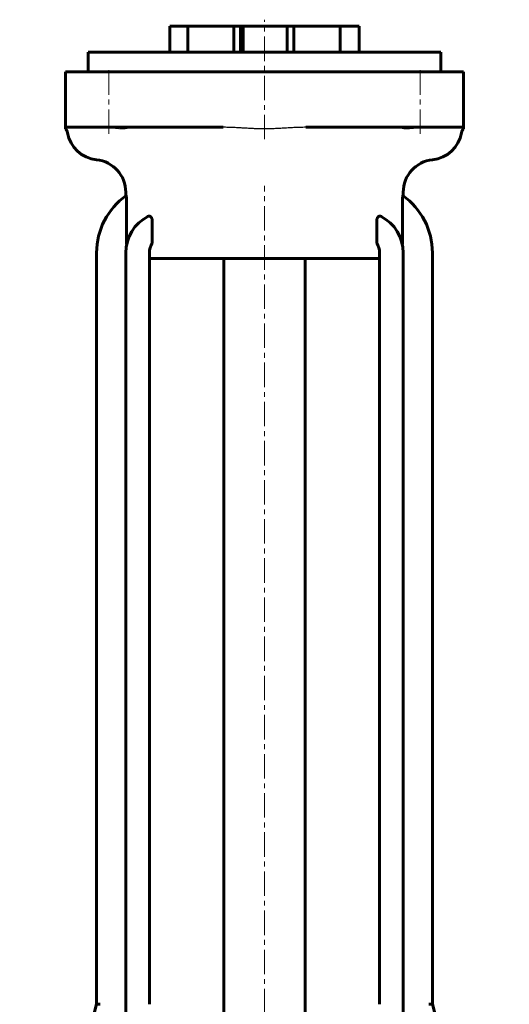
# Model space of a CAD drawing. Header units: millimetres. Extents: x -202 to 202, y -490 to 492.
# Tile 6 of 6: x -75 to 75, y 190 to 492. Entities that reach past the tile are written whole.
import ezdxf

# ---------------------------------------------------------------- set-up
doc = ezdxf.new("R2010")
doc.units = ezdxf.units.MM
for name, pattern in [('K5LT-1', [0]), ('K5LT_AXLED', [12, 7.5, -1.5, 1.5, -1.5]), ('K5LT_BASIC', [0])]:
    doc.linetypes.add(name, pattern=pattern)
doc.layers.add('Системный слой (1)', color=7, linetype='Continuous', true_color=0x6c6c6c)

msp = doc.modelspace()

# ---------------------------------------------------------------- linework, layer by layer
at = {"layer": 'Системный слой (1)', "color": 143, "linetype": 'K5LT_BASIC', "lineweight": 60, "true_color": 0x33acca}
for p, q in [((-29, 482), (-29, 490)), ((-29, 490), (-23.46, 490)), ((-23.46, 482), (-23.46, 490)), ((-23.46, 490), (-9.44, 490)), ((-9.44, 490), (-7.33, 490)), ((-9.44, 482), (-9.44, 490)), ((-7.33, 490), (-6.58, 490)), ((-7.33, 482), (-7.33, 490)), ((-6.58, 490), (6.95, 490)), ((-6.58, 482), (-6.58, 490)), ((6.95, 490), (8.96, 490)), ((6.95, 482), (6.95, 490)), ((8.96, 482), (8.96, 490)), ((8.96, 490), (23.16, 490)), ((23.16, 482), (23.16, 490)), ((23.16, 490), (29, 490)), ((29, 482), (29, 490)), ((-54, 476), (-54, 482)), ((-54, 482), (54, 482)), ((54, 476), (54, 482)), ((-61, 476), (-51, 476)), ((-61, 459), (-61, 476)), ((-51, 476), (51, 476)), ((51, 476), (61, 476)), ((61, 459), (61, 476)), ((-61, 459), (-51, 459)), ((-61, 459), (-61, 458.52)), ((-51, 459), (-12.64, 459)), ((12.64, 459), (51, 459)), ((51, 459), (61, 459)), ((61, 458.52), (61, 459)), ((-42.5, 438), (-42.5, 439.1)), ((42.5, 438), (42.5, 439.1)), ((-42.31, 426.08), (-42.31, 436.85)), ((42.31, 426.08), (42.31, 436.85)), ((-34.37, 423.51), (-34.37, 430.15)), ((34.37, 423.51), (34.37, 430.15)), ((-51.43, 420.54), (-51.43, 190.09)), ((-42.49, 420.54), (-42.49, 104.5)), ((-35.26, 420.54), (-35.26, 190.09)), ((35.26, 190.09), (35.26, 420.54)), ((42.49, 104.5), (42.49, 420.54)), ((51.43, 190.09), (51.43, 420.54)), ((-35.26, 418.75), (35.26, 418.75)), ((-12.5, 117), (-12.5, 418.75)), ((12.5, 117), (12.5, 418.75)), ((-51.43, 190.09), (-75, 102.5)), ((-50.39, 190.09), (-51.43, 190.09)), ((50.39, 190.09), (51.43, 190.09)), ((75, 102.5), (51.43, 190.09))]:
    msp.add_line(p, q, dxfattribs=at)
at = {"layer": 'Системный слой (1)', "color": 30, "linetype": 'K5LT_AXLED', "lineweight": 18, "true_color": 0xff8000}
for p, q in [((0, 455.33), (0, 492)), ((-47.73, 457), (-47.73, 478)), ((47.73, 457), (47.73, 478)), ((0, 79.34), (0, 441.1))]:
    msp.add_line(p, q, dxfattribs=at)
at = {"layer": 'Системный слой (1)', "color": 143, "linetype": 'K5LT_BASIC', "lineweight": 60, "true_color": 0x33acca}
for centre, radius, start, end in [((-62.3, 457), 2, 9.5941, 49.6048), ((-50.46, 459), 10, 189.5941, 264.157), ((50.46, 459), 10, 275.843, 350.4059), ((62.3, 457), 2, 130.3951, 170.4059), ((-52.5, 439.1), 10, 0, 84.157), ((52.5, 439.1), 10, 95.843, 180), ((-29.89, 420.54), 21.54, 125.482, 180), ((29.89, 420.54), 21.54, 0, 54.518), ((-29.89, 420.54), 12.59, 117.6529, 180), ((29.89, 420.54), 12.59, 0, 62.3471), ((-29.89, 420.54), 5.37, 146.4813, 180), ((29.89, 420.54), 5.37, 0, 33.5187)]:
    msp.add_arc(centre, radius, start, end, dxfattribs=at)
for points, knots in [([(-41.98, 459), (-42.01, 459), (-42.12, 458.99), (-42.28, 458.96), (-42.45, 458.93), (-42.57, 458.91), (-42.69, 458.89), (-42.81, 458.87), (-42.94, 458.86), (-43.08, 458.85), (-43.22, 458.84), (-43.39, 458.83), (-43.56, 458.83), (-43.81, 458.84), (-44.04, 458.85), (-44.34, 458.88), (-44.65, 458.91), (-45.07, 458.95), (-45.54, 458.99), (-45.87, 459), (-46.03, 459)], [0, 0, 0, 0, 1.538565, 4.002617, 4.935003, 5.809318, 6.635087, 7.399489, 8.114731, 8.773569, 9.682678, 10.227271, 11.242103, 11.962744, 13.597304, 14.248332, 15.686308, 17.346799, 19.171018, 21, 21, 21, 21]), ([(46.03, 459), (45.87, 459), (45.59, 458.99), (45.28, 458.97), (45.01, 458.94), (44.74, 458.92), (44.47, 458.89), (44.23, 458.87), (44.04, 458.85), (43.84, 458.84), (43.64, 458.84), (43.45, 458.83), (43.24, 458.84), (43.03, 458.85), (42.83, 458.87), (42.62, 458.9), (42.42, 458.94), (42.22, 458.97), (42.08, 459), (42, 459), (41.98, 459)], [0, 0, 0, 0, 2.043496, 3.52488, 4.002617, 5.381204, 7.026504, 7.399489, 8.452293, 9.39341, 9.956126, 10.996473, 11.962744, 13.003042, 14.248332, 15.302258, 16.909613, 18.246629, 20.087123, 21, 21, 21, 21]), ([(-42.39, 438.08), (-42.39, 438.08), (-42.39, 438.08), (-42.38, 438.07), (-42.38, 438.06), (-42.37, 438.04), (-42.37, 438.01), (-42.36, 437.97), (-42.35, 437.91), (-42.34, 437.82), (-42.33, 437.69), (-42.32, 437.53), (-42.32, 437.36), (-42.31, 437.21), (-42.31, 437.04), (-42.31, 436.93), (-42.31, 436.85)], [0, 0, 0, 0, 0.886571, 1.430643, 2.088117, 2.790427, 3.579142, 4.409257, 5.481329, 6.808381, 8.462878, 10.403317, 12.183863, 13.732035, 14.854655, 17, 17, 17, 17]), ([(42.31, 436.85), (42.31, 436.91), (42.31, 437.01), (42.31, 437.16), (42.32, 437.3), (42.32, 437.45), (42.33, 437.6), (42.34, 437.73), (42.34, 437.83), (42.35, 437.92), (42.36, 437.99), (42.37, 438.03), (42.38, 438.06), (42.39, 438.08), (42.39, 438.08), (42.39, 438.08)], [0, 0, 0, 0, 1.612412, 2.559846, 4.019238, 5.510794, 7.034411, 8.421546, 9.726502, 10.9494, 12.069259, 13.119205, 14.099374, 14.757845, 16, 16, 16, 16]), ([(-35.74, 431.7), (-35.67, 431.73), (-35.55, 431.78), (-35.39, 431.8), (-35.26, 431.79), (-35.13, 431.76), (-34.99, 431.69), (-34.87, 431.6), (-34.78, 431.51), (-34.72, 431.42), (-34.66, 431.34), (-34.6, 431.23), (-34.54, 431.1), (-34.48, 430.94), (-34.43, 430.75), (-34.39, 430.53), (-34.37, 430.32), (-34.37, 430.19), (-34.37, 430.15)], [0, 0, 0, 0, 2.084543, 3.951532, 4.728908, 6.297162, 7.811447, 9.041168, 10.168055, 10.717143, 11.435979, 12.3285, 13.393505, 14.270069, 15.462779, 16.891076, 18.181302, 19, 19, 19, 19]), ([(34.37, 430.15), (34.37, 430.22), (34.37, 430.33), (34.39, 430.48), (34.4, 430.62), (34.43, 430.77), (34.48, 430.93), (34.53, 431.09), (34.6, 431.24), (34.68, 431.37), (34.76, 431.48), (34.85, 431.58), (34.95, 431.66), (35.06, 431.72), (35.18, 431.77), (35.32, 431.8), (35.44, 431.79), (35.58, 431.77), (35.68, 431.73), (35.74, 431.7)], [0, 0, 0, 0, 1.23427, 1.959741, 2.825699, 3.759636, 4.801934, 5.884319, 7.002484, 8.116332, 9.224184, 10.330857, 11.427741, 12.516609, 13.958718, 15.394132, 16.823065, 17.882743, 20, 20, 20, 20]), ([(-42.31, 426.08), (-42.31, 425.87), (-42.31, 425.56), (-42.31, 425.14), (-42.3, 424.84), (-42.29, 424.54), (-42.29, 424.3), (-42.28, 424.09), (-42.28, 423.89), (-42.27, 423.72), (-42.26, 423.57), (-42.26, 423.46), (-42.25, 423.38), (-42.24, 423.31), (-42.24, 423.26), (-42.23, 423.21), (-42.23, 423.17), (-42.22, 423.17), (-42.21, 423.18), (-42.21, 423.19), (-42.2, 423.2)], [0, 0, 0, 0, 3.881689, 5.938967, 8.117776, 9.836556, 11.751094, 12.939404, 14.006035, 15.683236, 16.558349, 17.196837, 17.941007, 18.457287, 18.881346, 19.2528, 19.985341, 20.268704, 20.77435, 21, 21, 21, 21]), ([(42.2, 423.2), (42.21, 423.19), (42.21, 423.17), (42.22, 423.17), (42.23, 423.18), (42.23, 423.2), (42.24, 423.23), (42.24, 423.27), (42.24, 423.31), (42.25, 423.36), (42.25, 423.42), (42.26, 423.48), (42.26, 423.55), (42.26, 423.63), (42.27, 423.73), (42.28, 423.86), (42.28, 424.04), (42.29, 424.24), (42.29, 424.49), (42.3, 424.77), (42.31, 425.19), (42.31, 425.63), (42.31, 425.95), (42.31, 426.08)], [0, 0, 0, 0, 0.60782, 0.977099, 1.346593, 1.835884, 2.190115, 2.490463, 2.920634, 3.41778, 3.932937, 4.439466, 4.961236, 5.60809, 6.434751, 7.386465, 8.802819, 10.574999, 11.825115, 14.41911, 16.968818, 21.255599, 24, 24, 24, 24])]:
    msp.add_open_spline(points, degree=3, knots=knots, dxfattribs=at)
at = {"layer": 'Системный слой (1)', "color": 7, "linetype": 'K5LT-1'}
msp.add_open_spline([(12.64, 459), (12.36, 459), (11.76, 458.99), (10.83, 458.97), (9.88, 458.94), (8.98, 458.9), (8.12, 458.85), (7.24, 458.8), (6.32, 458.75), (5.44, 458.7), (4.6, 458.65), (3.79, 458.62), (3, 458.58), (2.21, 458.56), (1.43, 458.54), (0.66, 458.52), (-0.07, 458.52), (-1.03, 458.53), (-2.27, 458.55), (-3.78, 458.61), (-5.3, 458.69), (-6.81, 458.78), (-8.25, 458.86), (-9.64, 458.93), (-11.19, 458.99), (-12.18, 459), (-12.64, 459)], degree=3, knots=[2.770089, 2.770089, 2.770089, 2.770089, 2.855476, 2.940863, 3.02625, 3.111636, 3.197023, 3.28241, 3.367797, 3.453184, 3.52607, 3.598957, 3.671844, 3.74473, 3.817617, 3.890503, 3.96339, 4.036277, 4.174603, 4.31293, 4.451257, 4.589583, 4.72791, 4.866237, 5.004564, 5.14289, 5.14289, 5.14289, 5.14289], dxfattribs=at)

doc.saveas('drawing.dxf')
